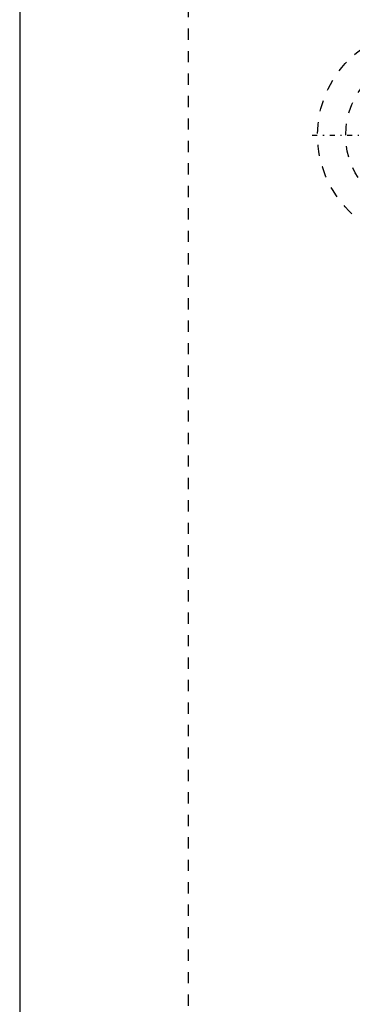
# Model space of a CAD drawing. Extents: x -90 to 90, y -146 to 645.
# Tile 8 of 14: x -80 to -50, y 195 to 282. Entities that reach past the tile are written whole.
import ezdxf

# ---------------------------------------------------------------- set-up
doc = ezdxf.new("R2010")
doc.units = 0
doc.linetypes.add('CENTER', pattern=[1.5, 0.45, -0.5, 0.05, -0.5])
doc.linetypes.add('DASHED', pattern=[2, 1, -1])
for name, color, linetype in [('AM_0', 7, 'CONTINUOUS'), ('AM_3', 7, 'DASHED'), ('AM_7', 7, 'CENTER')]:
    doc.layers.add(name, color=color, linetype=linetype)

msp = doc.modelspace()

# ---------------------------------------------------------------- linework, layer by layer
at = {"layer": 'AM_0', "color": 7, "linetype": 'CONTINUOUS'}
msp.add_line((-80, 291.5), (-80, 30), dxfattribs=at)
at = {"layer": 'AM_3', "color": 6, "linetype": 'DASHED'}
msp.add_line((-65, 313.5), (-65, 37.5), dxfattribs=at)
for radius in [9.5, 7]:
    msp.add_circle((-44, 272), radius, dxfattribs=at)
at = {"layer": 'AM_7', "color": 4, "linetype": 'CENTER'}
msp.add_line((-53.975, 272), (-34.025, 272), dxfattribs=at)

doc.saveas('drawing.dxf')
